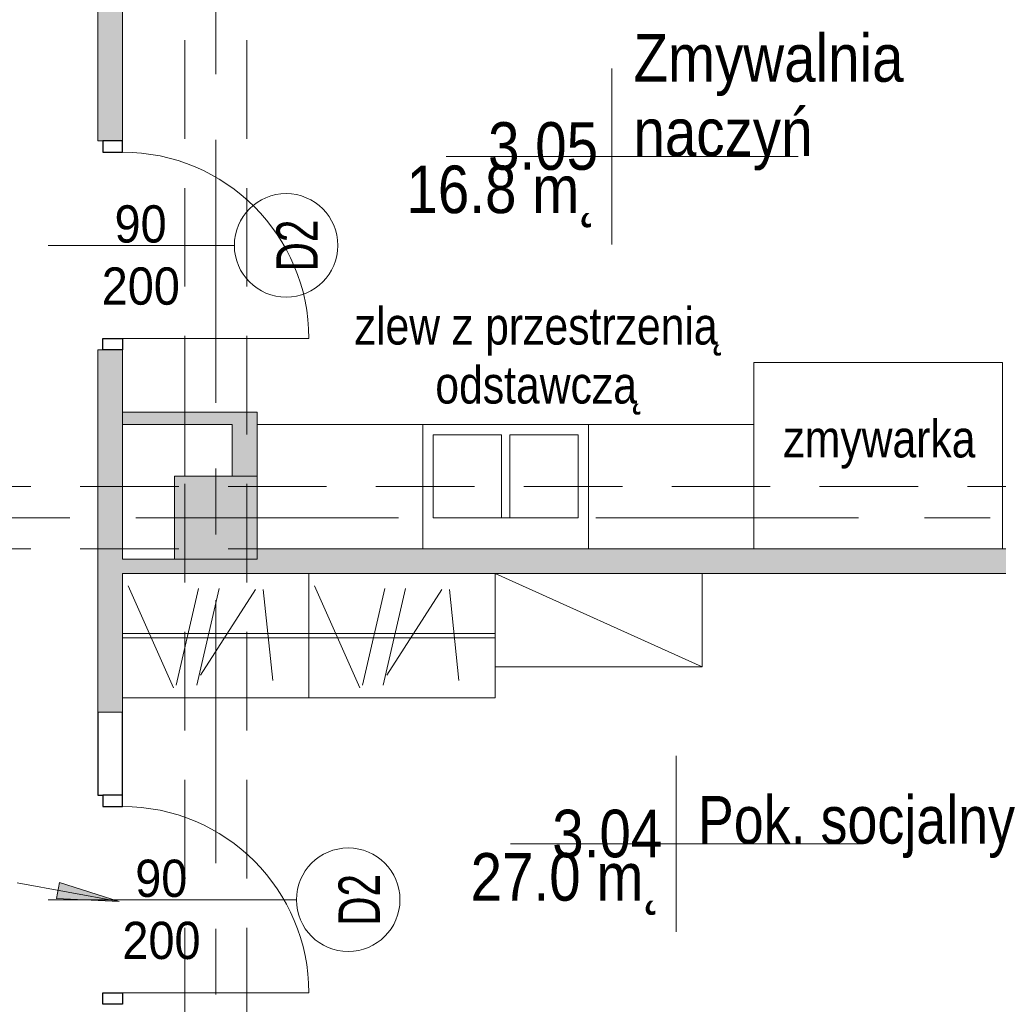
# Model space of a CAD drawing. Header units: centimetres. Extents: x -1737 to 22393, y -8842 to 3838.
# Tile 122 of 167: x 493 to 965, y 1133 to 1609. Entities that reach past the tile are written whole.
import ezdxf

# ---------------------------------------------------------------- set-up
doc = ezdxf.new("R2010")
doc.units = ezdxf.units.CM
doc.linetypes.add('Oś', pattern=[222.25, 127, -31.75, 31.75, -31.75])
doc.linetypes.add('Ukryte', pattern=[71.438, 47.625, -23.813])
for name, color, linetype, lineweight in [('A-ANNO-NOTE', 131, 'Continuous', 13), ('A-AREA-IDEN', 2, 'Continuous', 13), ('A-DETL-GENF', 92, 'Continuous', 9), ('A-DETL-HDLN', 90, 'Ukryte', 9), ('A-DETL-MEDM', 33, 'Continuous', 13), ('A-DETL-THIN', 151, 'Continuous', 9), ('A-DOOR', 31, 'Continuous', 13), ('A-WALL', 113, 'Continuous', 13), ('A-WALL-PATT', 111, 'Continuous', 13), ('G-ANNO-TEXT', 231, 'Continuous', 13), ('I-FURN', 30, 'Continuous', 9), ('P-SANR-FIXT', 6, 'Continuous', 9), ('Q-SPCQ', 91, 'Continuous', 9), ('S-COLS', 52, 'Continuous', 13), ('S-GRID', 1, 'Continuous', 13)]:
    doc.layers.add(name, color=color, linetype=linetype, lineweight=lineweight)
doc.styles.add('Arial', font='arial.ttf', dxfattribs={"width": 0.9, "height": 18})
doc.styles.add('Arial Narrow_5', font='ARIALN.TTF', dxfattribs={"height": 18})
doc.styles.add('Arial_1', font='arial.ttf', dxfattribs={"width": 0.7, "height": 20})
doc.styles.add('Arial_7', font='arial.ttf', dxfattribs={"width": 0.85, "height": 23})

# ---------------------------------------------------------------- blocks, each defined once
blk = doc.blocks.new('M_Concrete-Square-Column - 400 x 400mm-1512407-3_piętro I __3_90 m_ - stan projektowany')
at = {"layer": 'S-COLS', "lineweight": 9}
blk.add_hatch(color=253, dxfattribs=at).paths.add_polyline_path([(20, -20), (20, 20), (-20, 20), (-20, -20), (11, -20)], flags=0)
for p, q in [((20, 20), (-20, 20)), ((-20, 20), (-20, -20)), ((20, -20), (20, 20)), ((-20, -20), (20, -20))]:
    blk.add_line(p, q, dxfattribs=at)
blk = doc.blocks.new('DRZWI 1S - automatyczna etykieta - Drzwi 90-2252098-3_piętro I __3_90 m_ - stan projektowany')
at = {"layer": 'A-DETL-GENF'}
for p, q in [((-50.5, 6), (-50.5, -3.5)), ((-45, 6), (-50.5, 6)), ((-45, -3.5), (-45, 6)), ((50.5, 6), (45, 6)), ((45, 6), (45, -3.5)), ((50.5, -3.5), (50.5, 6)), ((-50.5, -3.5), (-45, -3.5)), ((45, -3.5), (50.5, -3.5))]:
    blk.add_line(p, q, dxfattribs=at)
at = {"layer": 'A-DETL-MEDM', "lineweight": 25}
for p, q in [((-45, 6), (-50.5, 6)), ((-50.5, 6), (-50.5, -3.5)), ((-45, -3.5), (-45, 6)), ((45, -3.5), (45, 6)), ((45, 6), (50.5, 6)), ((50.5, 6), (50.5, -3.5)), ((-50.5, -3.5), (-45, -3.5)), ((50.5, -3.5), (45, -3.5))]:
    blk.add_line(p, q, dxfattribs=at)
at = {"layer": 'A-DOOR'}
blk.add_line((45, 6), (45, 96), dxfattribs=at)
blk.add_arc((45, 6), 90, 90, 180, dxfattribs=at)
blk = doc.blocks.new('Szafy ubraniowe - 60x90-2269689-3_piętro I __3_90 m_ - stan projektowany')
at = {"layer": 'I-FURN'}
for p, q in [((-20, 30), (-20, -30)), ((-85.4, -25.19), (-107.37, 24.14)), ((-84.09, -23.93), (-73.29, 22.84)), ((-74.09, -23.93), (-63.29, 22.84)), ((-72.42, -18.98), (-45.85, 22.3)), ((-37.5, -21.7), (-42.12, 22.3)), ((-110, 1), (-20, 1)), ((-110, -1), (-20, -1)), ((-20, -30), (-110, -30))]:
    blk.add_line(p, q, dxfattribs=at)
blk = doc.blocks.new('Blat - Blat-2215568-3_piętro I __3_90 m_ - stan projektowany')
at = {"layer": 'I-FURN'}
for p, q in [((240, 60), (0, 60)), ((240, 0), (240, 60))]:
    blk.add_line(p, q, dxfattribs=at)
blk = doc.blocks.new('zlewozmywak dwukomorowy - Type 1-1524770-3_piętro I __3_90 m_ - stan projektowany')
at = {"layer": 'P-SANR-FIXT'}
for p, q in [((52.5, 66), (-27.5, 66)), ((-27.5, 66), (-27.5, 6)), ((52.5, 6), (52.5, 66)), ((10.5, 61), (-22.5, 61)), ((-22.5, 61), (-22.5, 21)), ((10.5, 21), (10.5, 61)), ((47.5, 61), (14.5, 61)), ((14.5, 61), (14.5, 21)), ((47.5, 21), (47.5, 61)), ((-22.5, 21), (10.5, 21)), ((14.5, 21), (47.5, 21))]:
    blk.add_line(p, q, dxfattribs=at)
blk = doc.blocks.new('Blat - Blat-2215606-3_piętro I __3_90 m_ - stan projektowany')
at = {"layer": 'I-FURN'}
for p, q in [((0, -90), (0, 0)), ((120, 0), (120, -90)), ((120, -90), (0, -90))]:
    blk.add_line(p, q, dxfattribs=at)
blk = doc.blocks.new('DRZWI 1S - automatyczna etykieta - Drzwi 90-2252109-3_piętro I __3_90 m_ - stan projektowany')
at = {"layer": 'A-DETL-GENF'}
for p, q in [((-50.5, 6), (-50.5, -3.5)), ((-45, 6), (-50.5, 6)), ((-45, -3.5), (-45, 6)), ((50.5, 6), (45, 6)), ((45, 6), (45, -3.5)), ((50.5, -3.5), (50.5, 6)), ((-50.5, -3.5), (-45, -3.5)), ((45, -3.5), (50.5, -3.5))]:
    blk.add_line(p, q, dxfattribs=at)
at = {"layer": 'A-DETL-MEDM', "lineweight": 25}
for p, q in [((-45, 6), (-50.5, 6)), ((-50.5, 6), (-50.5, -3.5)), ((-45, -3.5), (-45, 6)), ((45, -3.5), (45, 6)), ((45, 6), (50.5, 6)), ((50.5, 6), (50.5, -3.5)), ((-50.5, -3.5), (-45, -3.5)), ((50.5, -3.5), (45, -3.5))]:
    blk.add_line(p, q, dxfattribs=at)
at = {"layer": 'A-DOOR'}
blk.add_line((45, 6), (45, 96), dxfattribs=at)
blk.add_arc((45, 6), 90, 90, 180, dxfattribs=at)
blk = doc.blocks.new('Szafa1 - 45 cm-2269499-3_piętro I __3_90 m_ - stan projektowany')
at = {"layer": 'Q-SPCQ'}
for p, q in [((-37.5, 51), (62.5, 6)), ((-37.5, 6), (-37.5, 51)), ((-37.5, 51), (62.5, 51)), ((62.5, 51), (62.5, 6))]:
    blk.add_line(p, q, dxfattribs=at)
blk = doc.blocks.new('Szafy ubraniowe - 60x90-V12-3_piętro I __3_90 m_ - stan projektowany')
at = {"layer": 'I-FURN'}
for p, q in [((-110, -30), (-110, 30)), ((-20, 30), (-20, -30)), ((-85.4, -25.19), (-107.37, 24.14)), ((-84.09, -23.93), (-73.29, 22.84)), ((-74.09, -23.93), (-63.29, 22.84)), ((-72.42, -18.98), (-45.85, 22.3)), ((-37.5, -21.7), (-42.12, 22.3)), ((-110, 1), (-20, 1)), ((-110, -1), (-20, -1)), ((-20, -30), (-110, -30))]:
    blk.add_line(p, q, dxfattribs=at)
blk = doc.blocks.new('METKA_POMIESZCZENIA2 - Rozbudowana - bez ramki-2396678-3_piętro I __3_90 m_ - stan projektowany')
at = {"layer": 'A-AREA-IDEN'}
for p, q in [((0, 0.425), (0, 0)), ((0.0976, 0), (-0.8, 0)), ((-0.8, 0), (0.9, 0)), ((0, 0), (0, -0.425))]:
    blk.add_line(p, q, dxfattribs=at)

msp = doc.modelspace()

# ---------------------------------------------------------------- hatches: boundary and pattern name
at = {"layer": 'A-WALL-PATT', "lineweight": 5}
h = msp.add_hatch(color=254, dxfattribs=at)
h.paths.add_polyline_path([(530.38, 861.33), (542.38, 861.33), (542.38, 1123.33), (530.38, 1123.33), (530.38, 901.49)], flags=0)
h.paths.add_polyline_path([(542.38, 1274.33), (542.38, 1449.33), (530.38, 1449.33), (530.38, 1274.33)], flags=0)
h.paths.add_polyline_path([(532.88, 1550.33), (542.38, 1550.33), (542.38, 1667.33), (530.38, 1667.33), (530.38, 1550.33)], flags=0)
h.paths.add_polyline_path([(542.38, 1768.33), (542.38, 1934.83), (530.38, 1934.83), (530.38, 1768.33), (532.88, 1768.33)], flags=0)
h.paths.add_polyline_path([(532.88, 2035.83), (542.38, 2035.83), (542.38, 2130.83), (530.38, 2130.83), (530.38, 2035.83)], flags=0)
h.paths.add_polyline_path([(532.88, 2251.83), (542.38, 2251.83), (542.38, 2355.33), (530.38, 2355.33), (530.38, 2251.83)], flags=0)
h.paths.add_polyline_path([(530.38, 2625.33), (542.38, 2625.33), (542.38, 2793.33), (530.38, 2793.33), (530.38, 2627.47)], flags=0)
at = {"layer": 'A-WALL-PATT'}
for points in [[(542.38, 1413.33), (595.38, 1413.33), (595.38, 1419.33), (542.38, 1419.33)], [(607.38, 1388.33), (607.38, 1419.33), (595.38, 1419.33), (595.38, 1388.33), (602.38, 1388.33)], [(602.38, 1341.33), (1167.38, 1341.33), (1167.38, 1353.33), (607.38, 1353.33), (607.38, 1348.33), (602.38, 1348.33)], [(542.38, 1341.33), (602.38, 1341.33), (602.38, 1348.33), (542.38, 1348.33)]]:
    msp.add_hatch(color=9, dxfattribs=at).paths.add_polyline_path(points, flags=0)
at = {"layer": 'G-ANNO-TEXT'}
msp.add_hatch(color=170, dxfattribs=at).paths.add_polyline_path([(540.73, 1182.9), (511.94, 1192.21), (510.51, 1184.44)], flags=0)

# ---------------------------------------------------------------- linework, layer by layer
at = {"layer": 'A-ANNO-NOTE'}
for p, q in [((506.38, 1499.83), (596.38, 1499.83)), ((506.38, 1499.83), (596.38, 1499.83)), ((506.38, 1183.83), (626.38, 1183.83)), ((506.38, 1183.83), (626.38, 1183.83))]:
    msp.add_line(p, q, dxfattribs=at)
for centre in [(621.38, 1499.83), (651.38, 1183.83)]:
    msp.add_circle(centre, 25, dxfattribs=at)
at = {"layer": 'A-DETL-HDLN'}
for p, q in [((572.38, 408.33), (572.38, 2788.33)), ((572.38, 408.33), (572.38, 2788.33)), ((602.38, 408.33), (602.38, 2788.33)), ((602.38, 408.33), (602.38, 2788.33)), ((-1192.62, 1383.33), (1167.38, 1383.33)), ((-1192.62, 1383.33), (1167.38, 1383.33)), ((-1192.62, 1353.33), (1167.38, 1353.33)), ((-1192.62, 1353.33), (1167.38, 1353.33))]:
    msp.add_line(p, q, dxfattribs=at)
at = {"layer": 'A-DETL-THIN'}
for p, q in [((572.38, 1388.33), (572.38, 1413.33)), ((572.38, 1388.33), (572.38, 1413.33)), ((567.38, 1383.33), (542.38, 1383.33)), ((567.38, 1383.33), (542.38, 1383.33))]:
    msp.add_line(p, q, dxfattribs=at)
at = {"layer": 'A-WALL', "lineweight": 9}
for p, q in [((530.38, 1667.33), (530.38, 1550.33)), ((542.38, 1550.33), (542.38, 1625.83)), ((532.88, 1550.33), (530.38, 1550.33)), ((530.38, 1449.33), (530.38, 1274.33)), ((532.88, 1449.33), (530.38, 1449.33)), ((542.38, 1348.33), (542.38, 1449.33)), ((607.38, 1419.33), (542.38, 1419.33)), ((607.38, 1388.33), (607.38, 1419.33)), ((542.38, 1413.33), (595.38, 1413.33)), ((595.38, 1413.33), (595.38, 1388.33)), ((1167.38, 1353.33), (607.38, 1353.33)), ((567.38, 1348.33), (542.38, 1348.33)), ((602.38, 1348.33), (602.38, 1341.33)), ((542.38, 1274.33), (542.38, 1341.33)), ((542.38, 1341.33), (1167.38, 1341.33))]:
    msp.add_line(p, q, dxfattribs=at)
at = {"layer": 'A-WALL'}
msp.add_line((530.38, 1274.33), (542.38, 1274.33), dxfattribs=at)
at = {"layer": 'A-WALL', "color": 250, "lineweight": 25}
for p, q in [((530.38, 1274.33), (530.38, 1234.33)), ((542.38, 1234.33), (542.38, 1274.33)), ((530.38, 1234.33), (532.88, 1234.33))]:
    msp.add_line(p, q, dxfattribs=at)
at = {"layer": 'G-ANNO-TEXT', "color": 170}
for p, q in [((540.73, 1182.9), (491.37, 1191.97)), ((511.94, 1192.21), (510.51, 1184.44)), ((540.73, 1182.9), (511.94, 1192.21)), ((510.51, 1184.44), (540.73, 1182.9))]:
    msp.add_line(p, q, dxfattribs=at)
at = {"layer": 'S-GRID', "linetype": 'Oś'}
for p, q in [((587.38, 2884.27), (587.38, 27.13)), ((1342.46, 1368.33), (-1368.76, 1368.33))]:
    msp.add_line(p, q, dxfattribs=at)

# ---------------------------------------------------------------- block references
at = {"layer": 'A-AREA-IDEN', "color": 0, "xscale": 99.99999999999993, "yscale": 99.99999999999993, "zscale": 99.99999999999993}
for p in [(778.73, 1542.78), (809.75, 1210.76)]:
    msp.add_blockref('METKA_POMIESZCZENIA2 - Rozbudowana - bez ramki-2396678-3_piętro I __3_90 m_ - stan projektowany', p, dxfattribs=at)
at = {"layer": 'A-DOOR', "rotation": 270.0000000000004}
for name, p in [('DRZWI 1S - automatyczna etykieta - Drzwi 90-2252109-3_piętro I __3_90 m_ - stan projektowany', (536.38, 1499.83)), ('DRZWI 1S - automatyczna etykieta - Drzwi 90-2252098-3_piętro I __3_90 m_ - stan projektowany', (536.38, 1183.83))]:
    msp.add_blockref(name, p, dxfattribs=at)
at = {"layer": 'I-FURN', "rotation": 180}
msp.add_blockref('Blat - Blat-2215606-3_piętro I __3_90 m_ - stan projektowany', (967.38, 1353.33), dxfattribs=at)
at = {"layer": 'I-FURN'}
for name, p in [('Blat - Blat-2215568-3_piętro I __3_90 m_ - stan projektowany', (607.38, 1353.33)), ('Szafy ubraniowe - 60x90-2269689-3_piętro I __3_90 m_ - stan projektowany', (652.38, 1311.33)), ('Szafy ubraniowe - 60x90-V12-3_piętro I __3_90 m_ - stan projektowany', (742.38, 1311.33))]:
    msp.add_blockref(name, p, dxfattribs=at)
at = {"layer": 'P-SANR-FIXT'}
msp.add_blockref('zlewozmywak dwukomorowy - Type 1-1524770-3_piętro I __3_90 m_ - stan projektowany', (714.88, 1347.33), dxfattribs=at)
at = {"layer": 'Q-SPCQ', "rotation": 180}
msp.add_blockref('Szafa1 - 45 cm-2269499-3_piętro I __3_90 m_ - stan projektowany', (784.88, 1347.33), dxfattribs=at)
at = {"layer": 'S-COLS', "lineweight": 9}
msp.add_blockref('M_Concrete-Square-Column - 400 x 400mm-1512407-3_piętro I __3_90 m_ - stan projektowany', (587.38, 1368.33), dxfattribs=at)

# ---------------------------------------------------------------- texts
at = {"layer": 'A-ANNO-NOTE', "lineweight": 211, "char_height": 18, "attachment_point": 5, "line_spacing_factor": 0.936439, "style": 'Arial'}
for s, insert, width in [('\\pxqc,t6.35,12.7,19.05,25.4,31.75,38.1,44.45,50.8,57.15,63.5,69.85,76.2,82.55,88.9,95.25,101.6,107.95,114.3,120.65,127,133.35,139.7,146.05,152.4,158.75,165.1,171.45,177.8,184.15,190.5,196.85,203.2;{90}', (551.07, 1510.06), 25.65), ('\\pxqc,t6.35,12.7,19.05,25.4,31.75,38.1,44.45,50.8,57.15,63.5,69.85,76.2,82.55,88.9,95.25,101.6,107.95,114.3,120.65,127,133.35,139.7,146.05,152.4,158.75,165.1,171.45,177.8,184.15,190.5,196.85,203.2;{200}', (551.16, 1480.06), 38.07), ('\\pxqc,t6.35,12.7,19.05,25.4,31.75,38.1,44.45,50.8,57.15,63.5,69.85,76.2,82.55,88.9,95.25,101.6,107.95,114.3,120.65,127,133.35,139.7,146.05,152.4,158.75,165.1,171.45,177.8,184.15,190.5,196.85,203.2;{90}', (561.07, 1194.06), 25.65), ('\\pxqc,t6.35,12.7,19.05,25.4,31.75,38.1,44.45,50.8,57.15,63.5,69.85,76.2,82.55,88.9,95.25,101.6,107.95,114.3,120.65,127,133.35,139.7,146.05,152.4,158.75,165.1,171.45,177.8,184.15,190.5,196.85,203.2;{200}', (561.16, 1164.06), 38.07)]:
    msp.add_mtext(s, dxfattribs=dict(at, insert=insert, width=width))
at = {"layer": 'A-ANNO-NOTE', "lineweight": 211, "char_height": 20, "width": 25.97, "attachment_point": 5, "rotation": 90, "line_spacing_factor": 0.936439, "style": 'Arial_1'}
for insert in [(626.67, 1499.76), (656.67, 1183.76)]:
    msp.add_mtext('\\pxqc,t4.445,8.89,13.335,17.78,22.225,26.67,31.115,35.56,40.005,44.45,48.895,53.34,57.785,62.23,66.675,71.12,75.565,80.01,84.455,88.9,93.345,97.79,102.235,106.68,111.125,115.57,120.015,124.46,128.905,133.35,137.795,142.24;{D2}', dxfattribs=dict(at, insert=insert))
at = {"layer": 'A-AREA-IDEN', "color": 0, "char_height": 23, "line_spacing_factor": 0.936439, "style": 'Arial_7'}
for s, insert, width, attachment_point in [('\\pt84.99995,169.9999,255.00008,340.00003,424.99998,509.99993,595.00011,680.00006,765.00001,849.99996,934.99991,1020.00009,1105.00004,1189.99999,1274.99994,1359.99989,1445.00007,1530.00002,1614.99997,1699.99992,1785.0001,1870.00005,1955,2039.99995,2124.9999,2210.00008,2295.00003,2379.99998,2464.99993,2550.00011,2635.00006,2720.00001;Zmywalnia\\Pnaczyń', (789.15, 1536), 127.67, 7), ('\\pxqr,t3.69565,7.3913,11.08696,14.78261,18.47826,22.17391,25.86957,29.56522,33.26087,36.95652,40.65217,44.34783,48.04348,51.73913,55.43478,59.13043,62.82609,66.52174,70.21739,73.91304,77.6087,81.30435,85,88.69565,92.3913,96.08696,99.78261,103.47826,107.17391,110.86957,114.56522,118.26087;{3.05}', (772.07, 1536), 52.87, 9), ('\\pt84.99995,169.9999,255.00008,340.00003,424.99998,509.99993,595.00011,680.00006,765.00001,849.99996,934.99991,1020.00009,1105.00004,1189.99999,1274.99994,1359.99989,1445.00007,1530.00002,1614.99997,1699.99992,1785.0001,1870.00005,1955,2039.99995,2124.9999,2210.00008,2295.00003,2379.99998,2464.99993,2550.00011,2635.00006,2720.00001;16.8 m˛', (772.07, 1538.39), 91.63, 3), ('\\pxt3.69565,7.3913,11.08696,14.78261,18.47826,22.17391,25.86957,29.56522,33.26087,36.95652,40.65217,44.34783,48.04348,51.73913,55.43478,59.13043,62.82609,66.52174,70.21739,73.91304,77.6087,81.30435,85,88.69565,92.3913,96.08696,99.78261,103.47826,107.17391,110.86957,114.56522,118.26087;{Pok. socjalny}', (820.18, 1203.98), 158.525, 7), ('\\pxqr,t3.69565,7.3913,11.08696,14.78261,18.47826,22.17391,25.86957,29.56522,33.26087,36.95652,40.65217,44.34783,48.04348,51.73913,55.43478,59.13043,62.82609,66.52174,70.21739,73.91304,77.6087,81.30435,85,88.69565,92.3913,96.08696,99.78261,103.47826,107.17391,110.86957,114.56522,118.26087;{3.04}', (803.09, 1203.98), 52.87, 9), ('\\pt84.99995,169.9999,255.00008,340.00003,424.99998,509.99993,595.00011,680.00006,765.00001,849.99996,934.99991,1020.00009,1105.00004,1189.99999,1274.99994,1359.99989,1445.00007,1530.00002,1614.99997,1699.99992,1785.0001,1870.00005,1955,2039.99995,2124.9999,2210.00008,2295.00003,2379.99998,2464.99993,2550.00011,2635.00006,2720.00001;27.0 m˛', (803.09, 1206.37), 91.63, 3)]:
    msp.add_mtext(s, dxfattribs=dict(at, insert=insert, width=width, attachment_point=attachment_point))
at = {"layer": 'G-ANNO-TEXT', "color": 7, "char_height": 18, "attachment_point": 2, "line_spacing_factor": 0.949189, "style": 'Arial Narrow_5'}
for s, insert, width in [('\\pt127.00008,253.99998,381.00006,507.99996,635.00004,761.99994,889.00002,1015.99992,1143,1270.00008,1396.99998,1524.00006,1650.99996,1778.00004,1904.99994,2032.00002,2158.99992,2286,2413.00008,2539.99998,2667.00006,2793.99996,2921.00004,3047.99994,3175.00002,3301.99992,3429,3556.00008,3682.99998,3810.00006,3936.99996,4064.00004;zlew z przestrzenią odstawczą', (742.16, 1469.94), 178.6), ('\\pxqc,t7.05556,14.11111,21.16667,28.22222,35.27778,42.33333,49.38889,56.44444,63.5,70.55556,77.61111,84.66667,91.72222,98.77778,105.83333,112.88889,119.94444,127,134.05556,141.11111,148.16667,155.22222,162.27778,169.33333,176.38889,183.44444,190.5,197.55556,204.61111,211.66667,218.72222,225.77778;{zmywarka}', (908.01, 1415.43), 108.5)]:
    msp.add_mtext(s, dxfattribs=dict(at, insert=insert, width=width))

doc.saveas('drawing.dxf')
